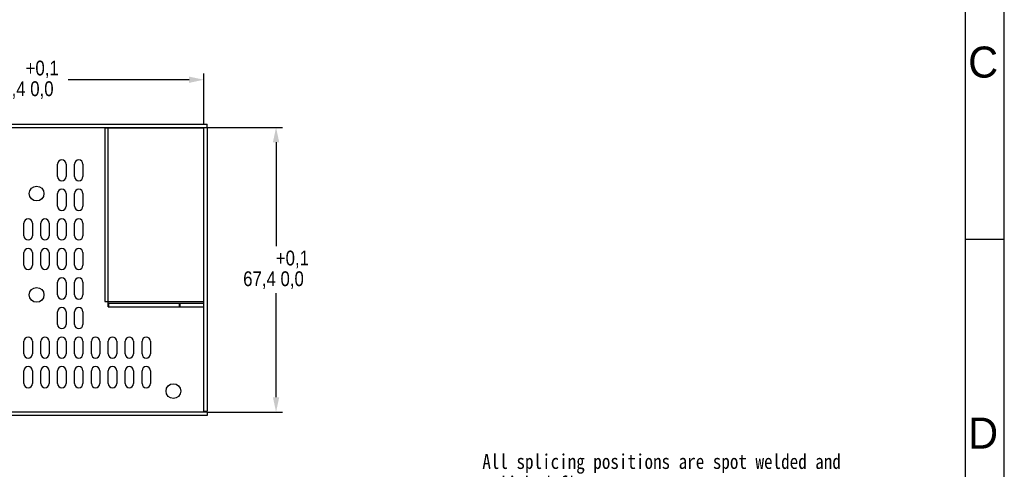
# Model space of a CAD drawing. Header units: millimetres. Extents: x 508 to 1261, y -60 to 468.
# Tile 48 of 49: x 1028 to 1261, y 149 to 256. Entities that reach past the tile are written whole.
import ezdxf
from ezdxf.enums import TextEntityAlignment as Align

# ---------------------------------------------------------------- set-up
doc = ezdxf.new("R2010")
doc.units = ezdxf.units.MM
doc.header["$LTSCALE"] = 16.335
doc.header["$PDMODE"] = 3
doc.header["$PDSIZE"] = 8
doc.layers.get('0').update_dxf_attribs({"linetype": 'CONTINUOUS'})
doc.layers.get('Defpoints').update_dxf_attribs({"linetype": 'CONTINUOUS'})
for name, color, linetype in [('CHAMFER', 7, 'CONTINUOUS'), ('DETAILS', 7, 'CONTINUOUS'), ('ROUNDS', 7, 'CONTINUOUS'), ('图框层', 7, 'CONTINUOUS')]:
    doc.layers.add(name, color=color, linetype=linetype)
doc.styles.add('3', font='txt')
doc.styles.get("Standard").update_dxf_attribs({"font": 'txt', "width": 0.85})
doc.dimstyles.get("Standard").update_dxf_attribs({"dimtxt": 3.5, "dimasz": 3.5, "dimexe": 1.5, "dimexo": 1, "dimtad": 1, "dimtxsty": 'Standard', "dimblk": '_FILLED', "dimblk1": '_FILLED', "dimblk2": '_FILLED', "dimcen": 0.09, "dimazin": 2, "dimtol": 1, "dimtp": 0.01, "dimtm": 0.01, "dimtfac": 1, "dimtofl": 0, "dimtmove": 0, "dimatfit": 3, "dimldrblk": '_FILLED', "dimfxl": 1, "dimtolj": 1, "dimarcsym": 0})

# ---------------------------------------------------------------- blocks, each defined once
blk = doc.blocks.new('_FILLED')
at = {"color": 0, "linetype": 'ByBlock'}
blk.add_solid([(0, 0), (-1, 0.214), (-1, -0.214)], dxfattribs=at)
blk = doc.blocks.new('*D118')
at = {"color": 0, "lineweight": -2, "transparency": 16777216}
for p, q in [((986.88, 231.17), (986.88, 243.08)), ((1071.28, 231.17), (1071.28, 243.08)), ((990.38, 241.58), (1019.03, 241.58)), ((1067.78, 241.58), (1039.12, 241.58))]:
    blk.add_line(p, q, dxfattribs=at)
at = {"layer": 'Defpoints', "color": 0, "transparency": 16777216}
for p in [(1071.28, 241.58), (986.88, 230.17), (1071.28, 230.17)]:
    blk.add_point(p, dxfattribs=at)
at = {"color": 0, "lineweight": -2, "transparency": 16777216, "xscale": 3.5, "yscale": 3.5, "zscale": 3.5, "rotation": 180}
blk.add_blockref('_FILLED', (986.88, 241.58), dxfattribs=at)
at = {"color": 0, "lineweight": -2, "transparency": 16777216, "xscale": 3.5, "yscale": 3.5, "zscale": 3.5}
blk.add_blockref('_FILLED', (1071.28, 241.58), dxfattribs=at)
at = {"color": 0, "transparency": 16777216, "insert": (1029.08, 241.58), "char_height": 3.5, "attachment_point": 5}
blk.add_mtext('84,4\\S+0,1^  0,0;', dxfattribs=at)
blk = doc.blocks.new('*D119')
at = {"color": 0, "lineweight": -2, "transparency": 16777216}
for p, q in [((1072.26, 230.27), (1089.91, 230.27)), ((1088.41, 226.77), (1088.41, 202.16)), ((1088.41, 166.37), (1088.41, 190.99)), ((1072.28, 162.87), (1089.91, 162.87))]:
    blk.add_line(p, q, dxfattribs=at)
at = {"layer": 'Defpoints', "color": 0, "transparency": 16777216}
for p in [(1071.26, 230.27), (1071.28, 162.87), (1088.41, 162.87)]:
    blk.add_point(p, dxfattribs=at)
at = {"color": 0, "lineweight": -2, "transparency": 16777216, "xscale": 3.5, "yscale": 3.5, "zscale": 3.5}
for p, rotation in [((1088.41, 230.27), 90), ((1088.41, 162.87), 270)]:
    blk.add_blockref('_FILLED', p, dxfattribs=dict(at, rotation=rotation))
at = {"color": 0, "transparency": 16777216, "insert": (1088.41, 196.57), "char_height": 3.5, "attachment_point": 5}
blk.add_mtext('67,4\\S+0,1^  0,0;', dxfattribs=at)

msp = doc.modelspace()

# ---------------------------------------------------------------- linework, layer by layer
at = {"color": 7, "linetype": 'Continuous'}
for p, q in [((986.0769, 231.07289), (1072.0769, 231.07289)), ((986.0769, 230.27289), (1072.0769, 230.27289)), ((1047.3069, 230.27289), (1047.3069, 230.17289)), ((1047.8069, 230.17289), (1047.3069, 230.17289)), ((1047.8069, 230.17289), (1047.8069, 189.07289)), ((1048.6069, 187.77189), (1048.6069, 230.17289)), ((1071.1769, 230.17289), (1071.1769, 189.07289)), ((1072.0769, 230.17289), (1071.2769, 230.17289)), ((1071.2769, 162.87289), (1071.2769, 230.17289)), ((1072.0769, 230.27289), (1072.0769, 231.07289)), ((1072.0769, 230.17289), (1072.0769, 162.97289)), ((1036.62277, 218.62017), (1036.62277, 221.62017)), ((1038.62277, 221.62017), (1038.62277, 218.62017)), ((1040.62277, 218.62017), (1040.62277, 221.62017)), ((1042.62277, 221.62017), (1042.62277, 218.62017)), ((1036.62277, 211.62017), (1036.62277, 214.62017)), ((1038.62277, 214.62017), (1038.62277, 211.62017)), ((1040.62277, 211.62017), (1040.62277, 214.62017)), ((1042.62277, 214.62017), (1042.62277, 211.62017)), ((1028.62277, 204.62017), (1028.62277, 207.62017)), ((1030.62277, 207.62017), (1030.62277, 204.62017)), ((1032.62277, 204.62017), (1032.62277, 207.62017)), ((1034.62277, 207.62017), (1034.62277, 204.62017)), ((1036.62277, 204.62017), (1036.62277, 207.62017)), ((1038.62277, 207.62017), (1038.62277, 204.62017)), ((1040.62277, 204.62017), (1040.62277, 207.62017)), ((1042.62277, 207.62017), (1042.62277, 204.62017)), ((1028.62277, 197.62017), (1028.62277, 200.62017)), ((1030.62277, 200.62017), (1030.62277, 197.62017)), ((1032.62277, 197.62017), (1032.62277, 200.62017)), ((1034.62277, 200.62017), (1034.62277, 197.62017)), ((1036.62277, 197.62017), (1036.62277, 200.62017)), ((1038.62277, 200.62017), (1038.62277, 197.62017)), ((1040.62277, 197.62017), (1040.62277, 200.62017)), ((1042.62277, 200.62017), (1042.62277, 197.62017)), ((1036.62277, 190.62017), (1036.62277, 193.62017)), ((1038.62277, 193.62017), (1038.62277, 190.62017)), ((1040.62277, 190.62017), (1040.62277, 193.62017)), ((1042.62277, 193.62017), (1042.62277, 190.62017)), ((1047.8069, 189.07289), (1071.1769, 189.07289)), ((1048.6069, 187.77189), (1071.2769, 187.77189)), ((1065.5109, 188.57189), (1048.7069, 188.57189)), ((1048.7069, 188.57189), (1048.7069, 187.77189)), ((1065.5109, 187.77189), (1065.5109, 188.57189)), ((1065.6109, 188.57189), (1065.6109, 187.77189)), ((1036.62277, 183.62017), (1036.62277, 186.62017)), ((1038.62277, 186.62017), (1038.62277, 183.62017)), ((1040.62277, 183.62017), (1040.62277, 186.62017)), ((1042.62277, 186.62017), (1042.62277, 183.62017)), ((1028.62277, 176.62017), (1028.62277, 179.62017)), ((1030.62277, 179.62017), (1030.62277, 176.62017)), ((1032.62277, 176.62017), (1032.62277, 179.62017)), ((1034.62277, 179.62017), (1034.62277, 176.62017)), ((1036.62277, 176.62017), (1036.62277, 179.62017)), ((1038.62277, 179.62017), (1038.62277, 176.62017)), ((1040.62277, 176.62017), (1040.62277, 179.62017)), ((1042.62277, 179.62017), (1042.62277, 176.62017)), ((1044.62277, 176.62017), (1044.62277, 179.62017)), ((1046.62277, 179.62017), (1046.62277, 176.62017)), ((1048.62277, 176.62017), (1048.62277, 179.62017)), ((1050.62277, 179.62017), (1050.62277, 176.62017)), ((1052.62277, 176.62017), (1052.62277, 179.62017)), ((1054.62277, 179.62017), (1054.62277, 176.62017)), ((1056.62277, 176.62017), (1056.62277, 179.62017)), ((1058.62277, 179.62017), (1058.62277, 176.62017)), ((1028.62277, 169.62017), (1028.62277, 172.62017)), ((1030.62277, 172.62017), (1030.62277, 169.62017)), ((1032.62277, 169.62017), (1032.62277, 172.62017)), ((1034.62277, 172.62017), (1034.62277, 169.62017)), ((1036.62277, 169.62017), (1036.62277, 172.62017)), ((1038.62277, 172.62017), (1038.62277, 169.62017)), ((1040.62277, 169.62017), (1040.62277, 172.62017)), ((1042.62277, 172.62017), (1042.62277, 169.62017)), ((1044.62277, 169.62017), (1044.62277, 172.62017)), ((1046.62277, 172.62017), (1046.62277, 169.62017)), ((1048.62277, 169.62017), (1048.62277, 172.62017)), ((1050.62277, 172.62017), (1050.62277, 169.62017)), ((1052.62277, 169.62017), (1052.62277, 172.62017)), ((1054.62277, 172.62017), (1054.62277, 169.62017)), ((1056.62277, 169.62017), (1056.62277, 172.62017)), ((1058.62277, 172.62017), (1058.62277, 169.62017)), ((1072.0769, 162.87289), (986.0769, 162.87289)), ((1072.0769, 162.07289), (986.0769, 162.07289)), ((1072.0769, 162.97289), (1071.2769, 162.97289)), ((1072.0769, 162.87289), (1072.0769, 162.07289))]:
    msp.add_line(p, q, dxfattribs=at)
for centre, start, end in [((1037.62277, 221.62017), 0, 180), ((1041.62277, 221.62017), 0, 180), ((1037.62277, 218.62017), 180, 0), ((1041.62277, 218.62017), 180, 0), ((1037.62277, 214.62017), 0, 180), ((1041.62277, 214.62017), 0, 180), ((1037.62277, 211.62017), 180, 0), ((1041.62277, 211.62017), 180, 0), ((1029.62277, 207.62017), 0, 180), ((1033.62277, 207.62017), 0, 180), ((1037.62277, 207.62017), 0, 180), ((1041.62277, 207.62017), 0, 180), ((1029.62277, 204.62017), 180, 0), ((1033.62277, 204.62017), 180, 0), ((1037.62277, 204.62017), 180, 0), ((1041.62277, 204.62017), 180, 0), ((1029.62277, 200.62017), 0, 180), ((1033.62277, 200.62017), 0, 180), ((1037.62277, 200.62017), 0, 180), ((1041.62277, 200.62017), 0, 180), ((1029.62277, 197.62017), 180, 0), ((1033.62277, 197.62017), 180, 0), ((1037.62277, 197.62017), 180, 0), ((1041.62277, 197.62017), 180, 0), ((1037.62277, 193.62017), 0, 180), ((1041.62277, 193.62017), 0, 180), ((1037.62277, 190.62017), 180, 0), ((1041.62277, 190.62017), 180, 0), ((1037.62277, 186.62017), 0, 180), ((1041.62277, 186.62017), 0, 180), ((1037.62277, 183.62017), 180, 0), ((1041.62277, 183.62017), 180, 0), ((1029.62277, 179.62017), 0, 180), ((1033.62277, 179.62017), 0, 180), ((1037.62277, 179.62017), 0, 180), ((1041.62277, 179.62017), 0, 180), ((1045.62277, 179.62017), 0, 180), ((1049.62277, 179.62017), 0, 180), ((1053.62277, 179.62017), 0, 180), ((1057.62277, 179.62017), 0, 180), ((1029.62277, 176.62017), 180, 0), ((1033.62277, 176.62017), 180, 0), ((1037.62277, 176.62017), 180, 0), ((1041.62277, 176.62017), 180, 0), ((1045.62277, 176.62017), 180, 0), ((1049.62277, 176.62017), 180, 0), ((1053.62277, 176.62017), 180, 0), ((1057.62277, 176.62017), 180, 0), ((1029.62277, 172.62017), 0, 180), ((1033.62277, 172.62017), 0, 180), ((1037.62277, 172.62017), 0, 180), ((1041.62277, 172.62017), 0, 180), ((1045.62277, 172.62017), 0, 180), ((1049.62277, 172.62017), 0, 180), ((1053.62277, 172.62017), 0, 180), ((1057.62277, 172.62017), 0, 180), ((1029.62277, 169.62017), 180, 0), ((1033.62277, 169.62017), 180, 0), ((1037.62277, 169.62017), 180, 0), ((1041.62277, 169.62017), 180, 0), ((1045.62277, 169.62017), 180, 0), ((1049.62277, 169.62017), 180, 0), ((1053.62277, 169.62017), 180, 0), ((1057.62277, 169.62017), 180, 0)]:
    msp.add_arc(centre, 1, start, end, dxfattribs=at)
at = {"layer": 'CHAMFER', "color": 7, "linetype": 'Continuous'}
for centre in [(1031.62277, 214.62017), (1031.62277, 190.62017), (1064.0769, 167.82289)]:
    msp.add_circle(centre, 1.75, dxfattribs=at)
at = {"layer": 'ROUNDS', "color": 7, "linetype": 'Continuous'}
for p, q in [((1047.8069, 230.17289), (1071.1769, 230.17289)), ((1071.2769, 188.57189), (1065.6109, 188.57189))]:
    msp.add_line(p, q, dxfattribs=at)
at = {"layer": '图框层', "color": 0}
for p, q in [((1261.07818, -59.8149), (1261.07818, 467.51325)), ((1251.83777, -50.57449), (1251.83777, 458.27284))]:
    msp.add_line(p, q, dxfattribs=at)
at = {"layer": '图框层'}
msp.add_line((1251.83777, 203.84918), (1261.07818, 203.84918), dxfattribs=at)

# ---------------------------------------------------------------- texts
at = {"layer": 'DETAILS', "color": 2, "linetype": 'Continuous', "insert": (1137.3172, 152.89208), "char_height": 3.5, "width": 86.2596357, "attachment_point": 1, "line_spacing_factor": 0.9}
msp.add_mtext('{\\fSimSun|b0|i0|c134|p2;All splicing positions are spot welded and polished flat}', dxfattribs=at)
at = {"layer": '图框层', "color": 0, "style": '3'}
for s, p in [('C', (1256.05931, 245.76732)), ('D', (1256.05931, 157.87929))]:
    msp.add_text(s, height=7.34798, rotation=0, dxfattribs=at).set_placement(p, align=Align.MIDDLE)

# ---------------------------------------------------------------- dimensions: what is measured, and where the dimension line sits
at = {"color": 1}
dim = msp.add_linear_dim(base=(1071.2769, 241.58013), p1=(986.8769, 230.17289), p2=(1071.2769, 230.17289), dimstyle='Standard', override={"dimtad": 0, "dimtih": 1, "dimtoh": 1, "dimdec": 4, "dimcen": 2.673, "dimadec": 0, "dimazin": 0, "dimtp": 0.1, "dimtm": 0, "dimtdec": 1, "dimfxl": 1.25, "dimtolj": 0, "dimtzin": 0}, dxfattribs=at)
dim.commit()
dim.dimension.update_dxf_attribs({"geometry": '*D118', "text_midpoint": (1029.0769, 241.58013)})
dim = msp.add_linear_dim(base=(1088.40876, 162.87289), p1=(1071.25813, 230.27289), p2=(1071.2769, 162.87289), angle=90, dimstyle='Standard', override={"dimtad": 0, "dimtih": 1, "dimtoh": 1, "dimdec": 4, "dimcen": 2.673, "dimadec": 0, "dimazin": 0, "dimtp": 0.1, "dimtm": 0, "dimtdec": 1, "dimfxl": 1.25, "dimtolj": 0, "dimtzin": 0}, dxfattribs=at)
dim.commit()
dim.dimension.update_dxf_attribs({"geometry": '*D119', "text_midpoint": (1088.40876, 196.57289)})

doc.saveas('drawing.dxf')
